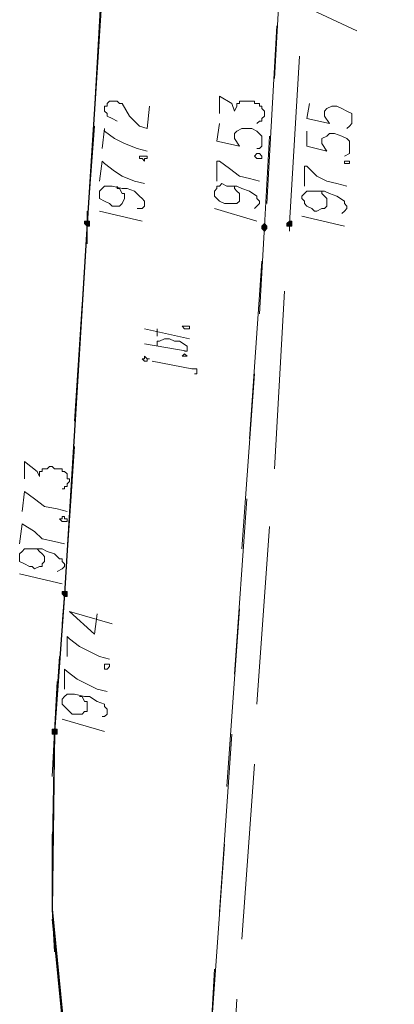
# Model space of a CAD drawing. Header units: metres. Extents: x 7431553 to 7432401, y 5544342 to 5544539.
# Tile 33 of 180: x 7432071 to 7432077, y 5544446 to 5544463. Entities that reach past the tile are written whole.
import ezdxf

# ---------------------------------------------------------------- set-up
doc = ezdxf.new("R2010")
doc.units = ezdxf.units.M
doc.header["$MEASUREMENT"] = 0
doc.layers.add('BG-PR90-PB-PZT-PZT01_2026_04_14$0$MAPA DCP', color=7, linetype='Continuous', lineweight=0)
doc.layers.add('PRIMETECH_XREF', color=7, linetype='Continuous', lineweight=5)

# ---------------------------------------------------------------- blocks, each defined once
blk = doc.blocks.new('BG-PR90-PB-PZT-PZT01_2026_04_14$0$Naddrwiną2025_v2klauzulap')
at = {"layer": 'BG-PR90-PB-PZT-PZT01_2026_04_14$0$MAPA DCP', "linetype": 'Continuous', "lineweight": 0, "transparency": 33554559}
for points in [[(7431702.773, 5544489.502), (7431702.815, 5544489.502), (7431702.815, 5544489.502), (7431702.815, 5544489.502), (7431702.815, 5544489.544), (7431702.815, 5544489.544), (7431702.815, 5544489.544), (7431702.815, 5544489.544), (7431702.815, 5544489.587), (7431702.815, 5544489.587), (7431702.815, 5544489.587), (7431702.815, 5544489.587), (7431702.773, 5544489.587), (7431702.773, 5544489.587), (7431702.773, 5544489.587), (7431702.773, 5544489.587), (7431702.731, 5544489.587), (7431702.731, 5544489.544), (7431702.731, 5544489.544), (7431702.731, 5544489.544), (7431702.731, 5544489.544)], [(7431702.815, 5544489.079), (7431702.858, 5544489.079), (7431702.858, 5544489.079), (7431702.858, 5544489.079), (7431702.858, 5544489.079), (7431702.9, 5544489.121), (7431702.9, 5544489.121), (7431702.9, 5544489.121), (7431702.858, 5544489.163), (7431702.858, 5544489.163), (7431702.858, 5544489.163), (7431702.858, 5544489.163), (7431702.815, 5544489.163), (7431702.815, 5544489.163), (7431702.815, 5544489.163), (7431702.815, 5544489.163), (7431702.815, 5544489.163), (7431702.773, 5544489.121), (7431702.773, 5544489.121), (7431702.773, 5544489.121)], [(7431702.773, 5544486.073), (7431702.773, 5544486.073), (7431702.773, 5544486.073), (7431702.773, 5544486.073), (7431702.815, 5544486.115), (7431702.815, 5544486.115), (7431702.815, 5544486.115), (7431702.815, 5544486.115), (7431702.815, 5544486.158), (7431702.773, 5544486.158), (7431702.773, 5544486.158), (7431702.773, 5544486.158), (7431702.773, 5544486.158), (7431702.731, 5544486.158), (7431702.731, 5544486.158), (7431702.731, 5544486.158), (7431702.731, 5544486.158), (7431702.731, 5544486.115), (7431702.731, 5544486.115), (7431702.731, 5544486.115), (7431702.731, 5544486.115), (7431702.731, 5544486.073), (7431702.731, 5544486.073), (7431702.731, 5544486.073), (7431702.731, 5544486.073)], [(7431709.038, 5544485.692), (7431709.038, 5544485.692), (7431709.038, 5544485.692), (7431709.038, 5544485.692), (7431709.081, 5544485.734), (7431709.081, 5544485.734), (7431709.081, 5544485.734), (7431709.081, 5544485.734), (7431709.081, 5544485.777), (7431709.038, 5544485.777), (7431709.038, 5544485.777), (7431709.038, 5544485.777), (7431709.038, 5544485.777), (7431708.996, 5544485.777), (7431708.996, 5544485.777), (7431708.996, 5544485.777), (7431708.996, 5544485.777), (7431708.996, 5544485.734), (7431708.996, 5544485.734), (7431708.996, 5544485.734), (7431708.996, 5544485.734), (7431708.996, 5544485.692), (7431708.996, 5544485.692), (7431708.996, 5544485.692), (7431708.996, 5544485.692)], [(7431711.367, 5544485.523), (7431711.367, 5544485.523), (7431711.409, 5544485.523), (7431711.409, 5544485.523), (7431711.409, 5544485.523), (7431711.409, 5544485.523), (7431711.409, 5544485.565), (7431711.409, 5544485.565), (7431711.409, 5544485.565), (7431711.409, 5544485.565), (7431711.409, 5544485.607), (7431711.367, 5544485.607), (7431711.367, 5544485.607), (7431711.367, 5544485.607), (7431711.324, 5544485.607), (7431711.324, 5544485.565), (7431711.324, 5544485.565), (7431711.324, 5544485.565), (7431711.324, 5544485.565), (7431711.324, 5544485.523), (7431711.324, 5544485.523), (7431711.324, 5544485.523), (7431711.324, 5544485.523)]]:
    blk.add_hatch(color=256, dxfattribs=at).paths.add_polyline_path(points)
at = {"layer": 'BG-PR90-PB-PZT-PZT01_2026_04_14$0$MAPA DCP', "linetype": 'Continuous', "lineweight": 25, "transparency": 33554687}
blk.add_lwpolyline([(7431670.684, 5544491.322), (7431671.7, 5544491.238), (7431672.674, 5544491.111), (7431695.492, 5544486.835), (7431697.481, 5544486.454), (7431702.773, 5544486.115), (7431709.038, 5544485.734), (7431711.367, 5544485.565), (7431714.372, 5544485.523), (7431721.273, 5544486.2), (7431725.337, 5544486.92), (7431728.215, 5544487.216), (7431730.163, 5544487.258), (7431730.84, 5544487.301), (7431739.434, 5544487.089), (7431770.083, 5544486.158)], dxfattribs=at)
at = {"layer": 'BG-PR90-PB-PZT-PZT01_2026_04_14$0$MAPA DCP', "color": 1, "linetype": 'Continuous', "lineweight": 18, "transparency": 33554687}
blk.add_lwpolyline([(7431698.243, 5544487.978), (7431699.513, 5544490.687)], dxfattribs=at)
at = {"layer": 'BG-PR90-PB-PZT-PZT01_2026_04_14$0$MAPA DCP', "linetype": 'Continuous', "lineweight": 9, "transparency": 33554687}
for points in [[(7431700.741, 5544489.883), (7431700.995, 5544489.841), (7431701.08, 5544490.222), (7431700.953, 5544490.137), (7431700.868, 5544490.137), (7431700.826, 5544490.179), (7431700.783, 5544490.264), (7431700.783, 5544490.349), (7431700.826, 5544490.433), (7431700.868, 5544490.518), (7431700.91, 5544490.603), (7431701.037, 5544490.603), (7431701.08, 5544490.603), (7431701.122, 5544490.56), (7431701.164, 5544490.518)], [(7431701.207, 5544489.841), (7431701.461, 5544489.841), (7431701.545, 5544490.179), (7431701.418, 5544490.095), (7431701.334, 5544490.095), (7431701.291, 5544490.179), (7431701.249, 5544490.222), (7431701.249, 5544490.306), (7431701.291, 5544490.433), (7431701.334, 5544490.518), (7431701.376, 5544490.56), (7431701.461, 5544490.56), (7431701.545, 5544490.56), (7431701.588, 5544490.56), (7431701.63, 5544490.476)], [(7431702.138, 5544489.798), (7431701.799, 5544489.798), (7431701.799, 5544489.841), (7431701.969, 5544490.01), (7431702.053, 5544490.179), (7431702.096, 5544490.349), (7431702.138, 5544490.518)], [(7431702.604, 5544490.433), (7431702.561, 5544490.476), (7431702.519, 5544490.518), (7431702.477, 5544490.518), (7431702.434, 5544490.476), (7431702.392, 5544490.476), (7431702.307, 5544490.349), (7431702.265, 5544490.222), (7431702.223, 5544490.137), (7431702.223, 5544489.968), (7431702.223, 5544489.883), (7431702.223, 5544489.841), (7431702.265, 5544489.798), (7431702.307, 5544489.756), (7431702.35, 5544489.756), (7431702.392, 5544489.798), (7431702.434, 5544489.798), (7431702.477, 5544489.841), (7431702.519, 5544489.925), (7431702.561, 5544489.968), (7431702.561, 5544490.01), (7431702.519, 5544490.095), (7431702.519, 5544490.137), (7431702.477, 5544490.179), (7431702.434, 5544490.179), (7431702.392, 5544490.179), (7431702.35, 5544490.179), (7431702.307, 5544490.137), (7431702.265, 5544490.095), (7431702.223, 5544490.095), (7431702.223, 5544490.052)], [(7431702.646, 5544489.756), (7431702.815, 5544490.476)], [(7431700.91, 5544488.359), (7431700.614, 5544488.359), (7431700.741, 5544488.571), (7431700.868, 5544488.613), (7431700.783, 5544488.655), (7431700.741, 5544488.655), (7431700.741, 5544488.698), (7431700.699, 5544488.698), (7431700.699, 5544488.74), (7431700.699, 5544488.782), (7431700.699, 5544488.825), (7431700.699, 5544488.867), (7431700.699, 5544488.909), (7431700.699, 5544488.952), (7431700.741, 5544488.952), (7431700.741, 5544488.994), (7431700.741, 5544489.036), (7431700.783, 5544489.036), (7431700.783, 5544489.079), (7431700.826, 5544489.079), (7431700.868, 5544489.121), (7431700.91, 5544489.121), (7431700.953, 5544489.121), (7431700.995, 5544489.079), (7431701.037, 5544489.079), (7431701.037, 5544489.036), (7431701.08, 5544488.994)], [(7431701.08, 5544488.359), (7431701.376, 5544488.317), (7431701.461, 5544488.698), (7431701.334, 5544488.613), (7431701.249, 5544488.613), (7431701.207, 5544488.655), (7431701.164, 5544488.74), (7431701.164, 5544488.825), (7431701.164, 5544488.909), (7431701.207, 5544488.994), (7431701.291, 5544489.079), (7431701.376, 5544489.079), (7431701.461, 5544489.079), (7431701.503, 5544489.036), (7431701.503, 5544488.994)], [(7431702.053, 5544488.317), (7431701.715, 5544488.317), (7431701.715, 5544488.359), (7431701.842, 5544488.528), (7431701.969, 5544488.698), (7431702.011, 5544488.867), (7431702.053, 5544489.036)], [(7431702.519, 5544488.952), (7431702.477, 5544488.994), (7431702.434, 5544489.036), (7431702.392, 5544489.036), (7431702.35, 5544488.994), (7431702.307, 5544488.994), (7431702.223, 5544488.867), (7431702.18, 5544488.74), (7431702.138, 5544488.655), (7431702.138, 5544488.486), (7431702.096, 5544488.401), (7431702.138, 5544488.359), (7431702.138, 5544488.317), (7431702.18, 5544488.317), (7431702.223, 5544488.274), (7431702.265, 5544488.274), (7431702.307, 5544488.274), (7431702.35, 5544488.317), (7431702.392, 5544488.359), (7431702.434, 5544488.444), (7431702.434, 5544488.486), (7431702.434, 5544488.528), (7431702.434, 5544488.613), (7431702.434, 5544488.655), (7431702.392, 5544488.698), (7431702.35, 5544488.698), (7431702.307, 5544488.698), (7431702.265, 5544488.698), (7431702.223, 5544488.655), (7431702.18, 5544488.613), (7431702.138, 5544488.613), (7431702.138, 5544488.571)], [(7431702.519, 5544488.274), (7431702.731, 5544488.994)], [(7431705.313, 5544487.936), (7431705.313, 5544487.978), (7431705.228, 5544487.978), (7431705.228, 5544487.893), (7431705.101, 5544487.216)], [(7431704.72, 5544487.851), (7431704.551, 5544487.089)], [(7431704.847, 5544487.301), (7431704.763, 5544487.301), (7431704.763, 5544487.343), (7431704.72, 5544487.428), (7431704.72, 5544487.512), (7431704.763, 5544487.597), (7431704.763, 5544487.682), (7431704.847, 5544487.809), (7431704.89, 5544487.809), (7431704.932, 5544487.809), (7431704.932, 5544487.766)], [(7431704.932, 5544487.809), (7431704.805, 5544487.089)], [(7431704.678, 5544487.301), (7431704.551, 5544487.301)], [(7431701.037, 5544486.623), (7431700.995, 5544486.539), (7431700.953, 5544486.454), (7431700.91, 5544486.454), (7431700.868, 5544486.412), (7431700.826, 5544486.412), (7431700.783, 5544486.412), (7431700.783, 5544486.454), (7431700.741, 5544486.454), (7431700.699, 5544486.496), (7431700.699, 5544486.539), (7431700.699, 5544486.581), (7431700.699, 5544486.623), (7431700.741, 5544486.666), (7431700.741, 5544486.708), (7431700.953, 5544486.835), (7431701.122, 5544487.004), (7431701.164, 5544487.131), (7431700.783, 5544487.174)], [(7431701.503, 5544486.369), (7431701.164, 5544486.412), (7431701.207, 5544486.412), (7431701.334, 5544486.581), (7431701.418, 5544486.75), (7431701.503, 5544486.962), (7431701.545, 5544487.131)], [(7431702.053, 5544486.327), (7431701.715, 5544486.369), (7431701.757, 5544486.412), (7431701.884, 5544486.581), (7431701.969, 5544486.708), (7431702.053, 5544486.92), (7431702.096, 5544487.089)], [(7431702.519, 5544486.962), (7431702.519, 5544487.047), (7431702.477, 5544487.089), (7431702.392, 5544487.089), (7431702.35, 5544487.047), (7431702.307, 5544487.004), (7431702.223, 5544486.92), (7431702.18, 5544486.793), (7431702.18, 5544486.708), (7431702.138, 5544486.539), (7431702.138, 5544486.454), (7431702.138, 5544486.412), (7431702.18, 5544486.369), (7431702.223, 5544486.327), (7431702.307, 5544486.327), (7431702.35, 5544486.327), (7431702.392, 5544486.412), (7431702.434, 5544486.496), (7431702.477, 5544486.539), (7431702.477, 5544486.581), (7431702.477, 5544486.666), (7431702.434, 5544486.708), (7431702.35, 5544486.75), (7431702.307, 5544486.75), (7431702.265, 5544486.75), (7431702.265, 5544486.708), (7431702.18, 5544486.666), (7431702.18, 5544486.623), (7431702.138, 5544486.623)], [(7431702.561, 5544486.327), (7431702.731, 5544487.047)], [(7431709.377, 5544486.285), (7431709.716, 5544486.242), (7431709.335, 5544485.819), (7431709.546, 5544486.539)], [(7431710.097, 5544485.777), (7431709.758, 5544485.777), (7431709.8, 5544485.819), (7431709.927, 5544485.988), (7431710.012, 5544486.158), (7431710.097, 5544486.327), (7431710.139, 5544486.496)], [(7431710.647, 5544485.734), (7431710.308, 5544485.734), (7431710.351, 5544485.777), (7431710.478, 5544485.946), (7431710.562, 5544486.115), (7431710.647, 5544486.285), (7431710.689, 5544486.454)], [(7431711.113, 5544486.369), (7431711.113, 5544486.412), (7431711.07, 5544486.454), (7431710.986, 5544486.454), (7431710.943, 5544486.412), (7431710.901, 5544486.412), (7431710.859, 5544486.285), (7431710.774, 5544486.158), (7431710.774, 5544486.073), (7431710.732, 5544485.904), (7431710.732, 5544485.819), (7431710.732, 5544485.777), (7431710.774, 5544485.734), (7431710.816, 5544485.692), (7431710.901, 5544485.692), (7431710.943, 5544485.734), (7431710.986, 5544485.777), (7431711.07, 5544485.861), (7431711.07, 5544485.904), (7431711.07, 5544485.946), (7431711.07, 5544486.031), (7431711.028, 5544486.073), (7431711.028, 5544486.115), (7431710.943, 5544486.115), (7431710.859, 5544486.115), (7431710.859, 5544486.073), (7431710.774, 5544486.031), (7431710.774, 5544485.988)], [(7431711.155, 5544485.692), (7431711.367, 5544486.412)], [(7431707.091, 5544485.057), (7431706.795, 5544485.057), (7431706.964, 5544485.269), (7431707.049, 5544485.311), (7431706.964, 5544485.311), (7431706.964, 5544485.353), (7431706.922, 5544485.353), (7431706.922, 5544485.396), (7431706.922, 5544485.438), (7431706.879, 5544485.48), (7431706.879, 5544485.523), (7431706.922, 5544485.565), (7431706.922, 5544485.607), (7431706.922, 5544485.65), (7431706.922, 5544485.692), (7431706.964, 5544485.692), (7431706.964, 5544485.734), (7431707.006, 5544485.777), (7431707.049, 5544485.777), (7431707.091, 5544485.777), (7431707.091, 5544485.819), (7431707.133, 5544485.819), (7431707.176, 5544485.777), (7431707.218, 5544485.777), (7431707.218, 5544485.734), (7431707.26, 5544485.734), (7431707.26, 5544485.692)], [(7431707.641, 5544485.015), (7431707.303, 5544485.057), (7431707.43, 5544485.226), (7431707.557, 5544485.396), (7431707.599, 5544485.607), (7431707.641, 5544485.777)], [(7431708.192, 5544484.972), (7431707.853, 5544485.015), (7431707.98, 5544485.226), (7431708.107, 5544485.353), (7431708.149, 5544485.565), (7431708.192, 5544485.734)], [(7431708.657, 5544485.607), (7431708.615, 5544485.692), (7431708.573, 5544485.734), (7431708.53, 5544485.734), (7431708.488, 5544485.692), (7431708.446, 5544485.692), (7431708.446, 5544485.65), (7431708.361, 5544485.565), (7431708.319, 5544485.438), (7431708.276, 5544485.353), (7431708.276, 5544485.184), (7431708.276, 5544485.099), (7431708.276, 5544485.057), (7431708.319, 5544485.015), (7431708.361, 5544484.972), (7431708.403, 5544484.972), (7431708.446, 5544484.972), (7431708.488, 5544484.972), (7431708.53, 5544485.057), (7431708.573, 5544485.142), (7431708.573, 5544485.184), (7431708.615, 5544485.226), (7431708.573, 5544485.311), (7431708.573, 5544485.353), (7431708.53, 5544485.353), (7431708.488, 5544485.396), (7431708.446, 5544485.396), (7431708.403, 5544485.396), (7431708.361, 5544485.353), (7431708.319, 5544485.311), (7431708.276, 5544485.269)], [(7431708.7, 5544484.972), (7431708.869, 5544485.692)]]:
    blk.add_lwpolyline(points, dxfattribs=at)
for points in [[(7431701.757, 5544490.476), (7431701.715, 5544490.476), (7431701.715, 5544490.56), (7431701.757, 5544490.56), (7431701.757, 5544490.518)], [(7431701.63, 5544488.952), (7431701.588, 5544488.994), (7431701.588, 5544489.036), (7431701.63, 5544489.079), (7431701.672, 5544489.079), (7431701.672, 5544489.036), (7431701.672, 5544488.994)], [(7431704.509, 5544487.724), (7431704.509, 5544487.851), (7431704.551, 5544487.851), (7431704.551, 5544487.766)], [(7431705.017, 5544487.724), (7431704.974, 5544487.766), (7431705.017, 5544487.809)], [(7431701.672, 5544487.004), (7431701.63, 5544487.004), (7431701.63, 5544487.131), (7431701.672, 5544487.131), (7431701.672, 5544487.089), (7431701.715, 5544487.089), (7431701.672, 5544487.047)], [(7431705.059, 5544487.047), (7431705.059, 5544487.089), (7431705.017, 5544487.089), (7431705.059, 5544487.131), (7431705.059, 5544487.174), (7431705.059, 5544487.131), (7431705.101, 5544487.131), (7431705.101, 5544487.089)], [(7431710.266, 5544486.412), (7431710.224, 5544486.412), (7431710.224, 5544486.496), (7431710.266, 5544486.496), (7431710.308, 5544486.454), (7431710.308, 5544486.412)], [(7431707.768, 5544485.65), (7431707.768, 5544485.692), (7431707.726, 5544485.692), (7431707.726, 5544485.734), (7431707.768, 5544485.734), (7431707.768, 5544485.777), (7431707.811, 5544485.777), (7431707.811, 5544485.734), (7431707.811, 5544485.692)]]:
    blk.add_lwpolyline(points, close=True, dxfattribs=at)
at = {"layer": 'BG-PR90-PB-PZT-PZT01_2026_04_14$0$MAPA DCP', "linetype": 'Continuous', "lineweight": 18, "transparency": 33554687}
for points in [[(7431699.937, 5544489.714), (7431702.773, 5544489.544), (7431702.9, 5544489.544)], [(7431700.318, 5544489.29), (7431697.312, 5544489.46)], [(7431703.916, 5544489.46), (7431706.922, 5544489.29)], [(7431702.434, 5544489.163), (7431699.429, 5544489.333)], [(7431704.297, 5544489.036), (7431702.815, 5544489.121), (7431701.291, 5544489.206)], [(7431706.414, 5544488.867), (7431703.408, 5544489.079)], [(7431707.895, 5544489.206), (7431710.901, 5544488.994)], [(7431708.276, 5544488.74), (7431705.313, 5544488.952)], [(7431711.917, 5544488.952), (7431714.88, 5544488.74)], [(7431710.393, 5544488.613), (7431707.43, 5544488.825)], [(7431712.298, 5544488.486), (7431709.292, 5544488.698)], [(7431714.415, 5544488.359), (7431711.409, 5544488.571)], [(7431715.896, 5544488.655), (7431718.902, 5544488.486)], [(7431716.277, 5544488.232), (7431713.272, 5544488.444)], [(7431718.394, 5544488.105), (7431715.388, 5544488.274)], [(7431698.159, 5544486.412), (7431700.148, 5544486.285)], [(7431698.54, 5544486.369), (7431701.545, 5544486.2)], [(7431701.122, 5544486.242), (7431702.773, 5544486.115), (7431703.112, 5544486.115)], [(7431702.561, 5544486.115), (7431702.773, 5544486.115), (7431705.525, 5544485.946)], [(7431704.128, 5544486.031), (7431706.117, 5544485.904)], [(7431706.541, 5544485.904), (7431709.038, 5544485.734), (7431709.546, 5544485.692)], [(7431707.133, 5544485.861), (7431709.038, 5544485.734), (7431709.123, 5544485.734)], [(7431714.542, 5544485.523), (7431717.505, 5544485.819)], [(7431710.097, 5544485.65), (7431711.367, 5544485.565), (7431712.129, 5544485.523)], [(7431710.52, 5544485.607), (7431711.367, 5544485.565), (7431713.526, 5544485.523)], [(7431713.102, 5544485.523), (7431714.372, 5544485.523), (7431715.092, 5544485.565)]]:
    blk.add_lwpolyline(points, dxfattribs=at)
at = {"layer": 'BG-PR90-PB-PZT-PZT01_2026_04_14$0$MAPA DCP', "linetype": 'Continuous', "lineweight": 0, "transparency": 33554687}
for points in [[(7431702.773, 5544489.502), (7431702.815, 5544489.502), (7431702.815, 5544489.502), (7431702.815, 5544489.502), (7431702.815, 5544489.544), (7431702.815, 5544489.544), (7431702.815, 5544489.544), (7431702.815, 5544489.544), (7431702.815, 5544489.587), (7431702.815, 5544489.587), (7431702.815, 5544489.587), (7431702.815, 5544489.587), (7431702.773, 5544489.587), (7431702.773, 5544489.587), (7431702.773, 5544489.587), (7431702.773, 5544489.587), (7431702.731, 5544489.587), (7431702.731, 5544489.544), (7431702.731, 5544489.544), (7431702.731, 5544489.544), (7431702.731, 5544489.544), (7431702.773, 5544489.502), (7431702.773, 5544489.502)], [(7431702.815, 5544489.079), (7431702.858, 5544489.079), (7431702.858, 5544489.079), (7431702.858, 5544489.079), (7431702.858, 5544489.079), (7431702.9, 5544489.121), (7431702.9, 5544489.121), (7431702.9, 5544489.121), (7431702.858, 5544489.163), (7431702.858, 5544489.163), (7431702.858, 5544489.163), (7431702.858, 5544489.163), (7431702.815, 5544489.163), (7431702.815, 5544489.163), (7431702.815, 5544489.163), (7431702.815, 5544489.163), (7431702.815, 5544489.163), (7431702.773, 5544489.121), (7431702.773, 5544489.121), (7431702.773, 5544489.121), (7431702.815, 5544489.079), (7431702.815, 5544489.079), (7431702.815, 5544489.079)], [(7431702.773, 5544486.073), (7431702.773, 5544486.073), (7431702.773, 5544486.073), (7431702.773, 5544486.073), (7431702.815, 5544486.115), (7431702.815, 5544486.115), (7431702.815, 5544486.115), (7431702.815, 5544486.115), (7431702.815, 5544486.158), (7431702.773, 5544486.158), (7431702.773, 5544486.158), (7431702.773, 5544486.158), (7431702.773, 5544486.158), (7431702.731, 5544486.158), (7431702.731, 5544486.158), (7431702.731, 5544486.158), (7431702.731, 5544486.158), (7431702.731, 5544486.115), (7431702.731, 5544486.115), (7431702.731, 5544486.115), (7431702.731, 5544486.115), (7431702.731, 5544486.073), (7431702.731, 5544486.073), (7431702.731, 5544486.073)], [(7431709.038, 5544485.692), (7431709.038, 5544485.692), (7431709.038, 5544485.692), (7431709.038, 5544485.692), (7431709.081, 5544485.734), (7431709.081, 5544485.734), (7431709.081, 5544485.734), (7431709.081, 5544485.734), (7431709.081, 5544485.777), (7431709.038, 5544485.777), (7431709.038, 5544485.777), (7431709.038, 5544485.777), (7431709.038, 5544485.777), (7431708.996, 5544485.777), (7431708.996, 5544485.777), (7431708.996, 5544485.777), (7431708.996, 5544485.777), (7431708.996, 5544485.734), (7431708.996, 5544485.734), (7431708.996, 5544485.734), (7431708.996, 5544485.734), (7431708.996, 5544485.692), (7431708.996, 5544485.692), (7431708.996, 5544485.692)], [(7431711.367, 5544485.523), (7431711.367, 5544485.523), (7431711.409, 5544485.523), (7431711.409, 5544485.523), (7431711.409, 5544485.523), (7431711.409, 5544485.523), (7431711.409, 5544485.565), (7431711.409, 5544485.565), (7431711.409, 5544485.565), (7431711.409, 5544485.565), (7431711.409, 5544485.607), (7431711.367, 5544485.607), (7431711.367, 5544485.607), (7431711.367, 5544485.607), (7431711.324, 5544485.607), (7431711.324, 5544485.565), (7431711.324, 5544485.565), (7431711.324, 5544485.565), (7431711.324, 5544485.565), (7431711.324, 5544485.523), (7431711.324, 5544485.523), (7431711.324, 5544485.523), (7431711.324, 5544485.523)]]:
    blk.add_lwpolyline(points, close=True, dxfattribs=at)
blk = doc.blocks.new('BG-PR90-PB-PZT-PZT01_2026_04_14')
at = {"layer": 'BG-PR90-PB-PZT-PZT01_2026_04_14$0$MAPA DCP', "rotation": 270}
blk.add_blockref('BG-PR90-PB-PZT-PZT01_2026_04_14$0$Naddrwiną2025_v2klauzulap', (1887585.788, 12976162.34), dxfattribs=at)

msp = doc.modelspace()

# ---------------------------------------------------------------- block references
at = {"layer": 'PRIMETECH_XREF', "linetype": 'Continuous', "lineweight": 0, "rotation": 360}
msp.add_blockref('BG-PR90-PB-PZT-PZT01_2026_04_14', (0, 0), dxfattribs=at)

doc.saveas('drawing.dxf')
